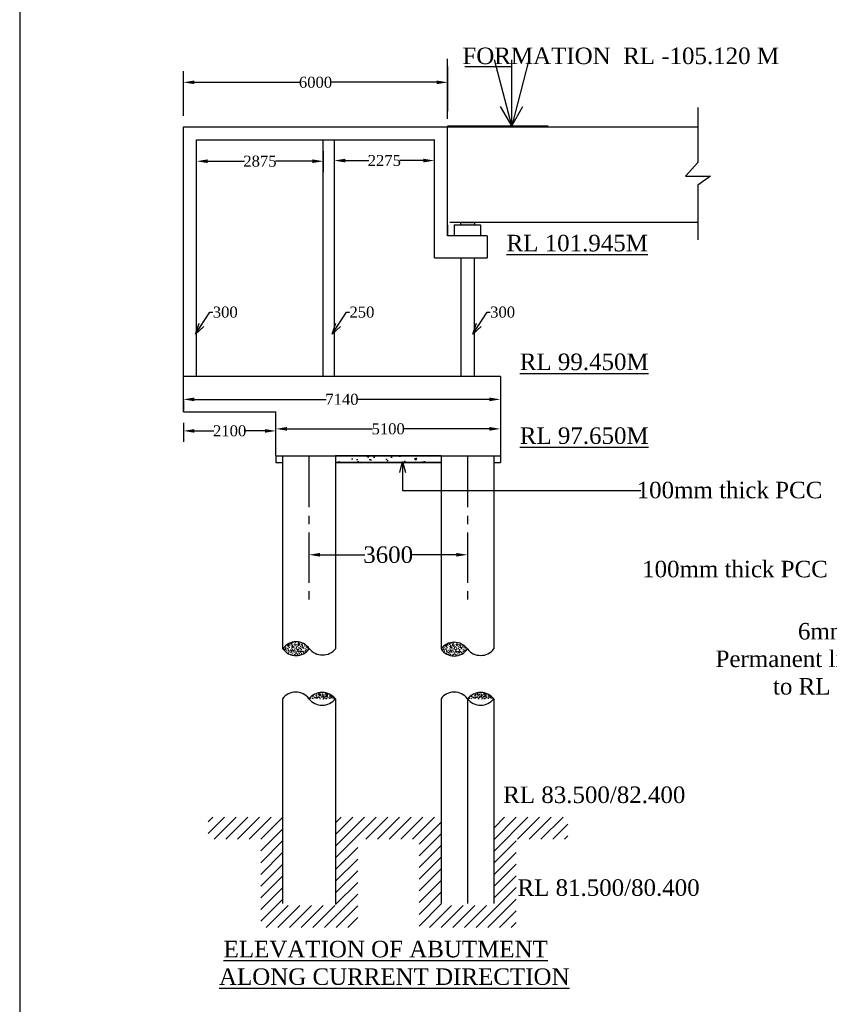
# Model space of a CAD drawing. Header units: millimetres. Extents: x 103078 to 25259364, y -3207472 to 3138455.
# Tile 3 of 12: x 8290281 to 8327058, y -1153028 to -1108325. Entities that reach past the tile are written whole.
import ezdxf

# ---------------------------------------------------------------- set-up
doc = ezdxf.new("R2010")
doc.units = ezdxf.units.MM
doc.header["$LTSCALE"] = 60
doc.header["$MEASUREMENT"] = 0
doc.linetypes.add('CENTER2', pattern=[28.575, 19.05, -3.175, 3.175, -3.175])
doc.styles.get("Standard").update_dxf_attribs({"font": 'times.ttf'})
doc.styles.add('style1', font='txt.shx', dxfattribs={"height": 1})
doc.dimstyles.get("Standard").update_dxf_attribs({"dimtxt": 400, "dimasz": 215, "dimexe": 0.18, "dimexo": 0.0625, "dimgap": 0.09, "dimtad": 0, "dimtih": 1, "dimtoh": 1, "dimdec": 0, "dimzin": 4, "dimdsep": 46, "dimtxsty": 'Standard', "dimblk": 'OPEN90', "dimcen": 0, "dimadec": 0, "dimazin": 1, "dimtfac": 1, "dimtdec": 0, "dimtix": 1, "dimtofl": 0, "dimtmove": 0, "dimatfit": 3, "dimldrblk": 'OPEN30', "dimfxl": 1, "dimtolj": 1, "dimtzin": 0, "dimarcsym": 0})

# ---------------------------------------------------------------- blocks, each defined once
blk = doc.blocks.new('*D154')
at = {"color": 0, "linetype": 'Continuous', "lineweight": -2, "ltscale": 2, "transparency": 16777216}
for p, q in [((8297719, -1112687), (8297719, -1110669)), ((8298219, -1111169), (8303010, -1111169)), ((8309219, -1111169), (8304428, -1111169))]:
    blk.add_line(p, q, dxfattribs=at)
for points in [[(8298219, -1111086), (8298219, -1111252), (8297719, -1111169)], [(8309219, -1111086), (8309219, -1111252), (8309719, -1111169)]]:
    blk.add_solid(points, dxfattribs=at)
at = {"layer": 'Defpoints', "color": 0, "linetype": 'Continuous', "lineweight": -2, "ltscale": 2, "transparency": 16777216}
for p in [(8309719, -1111169), (8297719, -1113187), (8309719, -1113187)]:
    blk.add_point(p, dxfattribs=at)
at = {"color": 0, "linetype": 'Continuous', "lineweight": -2, "ltscale": 2, "transparency": 16777216, "insert": (8303719, -1111169), "char_height": 500, "attachment_point": 5}
blk.add_mtext('\\A1;6000', dxfattribs=at)
blk = doc.blocks.new('*D155')
at = {"color": 0, "linetype": 'Continuous', "lineweight": -2, "ltscale": 2, "transparency": 16777216}
for p, q in [((8301919, -1127626), (8301919, -1126403)), ((8302419, -1126903), (8306312, -1126903)), ((8311619, -1126903), (8307727, -1126903))]:
    blk.add_line(p, q, dxfattribs=at)
for points in [[(8302419, -1126819), (8302419, -1126986), (8301919, -1126903)], [(8311619, -1126819), (8311619, -1126986), (8312119, -1126903)]]:
    blk.add_solid(points, dxfattribs=at)
at = {"layer": 'Defpoints', "color": 0, "linetype": 'Continuous', "lineweight": -2, "ltscale": 2, "transparency": 16777216}
for p in [(8312119, -1126903), (8301919, -1128126), (8312119, -1128126)]:
    blk.add_point(p, dxfattribs=at)
at = {"color": 0, "linetype": 'Continuous', "lineweight": -2, "ltscale": 2, "transparency": 16777216, "insert": (8307019, -1126903), "char_height": 500, "attachment_point": 5}
blk.add_mtext('\\A1;5100', dxfattribs=at)
blk = doc.blocks.new('*D156')
at = {"color": 0, "linetype": 'Continuous', "lineweight": -2, "ltscale": 2, "transparency": 16777216}
for p, q in [((8297719, -1126626), (8297719, -1127495)), ((8298219, -1126995), (8299102, -1126995)), ((8301419, -1126995), (8300536, -1126995))]:
    blk.add_line(p, q, dxfattribs=at)
for points in [[(8298219, -1126912), (8298219, -1127078), (8297719, -1126995)], [(8301419, -1126912), (8301419, -1127078), (8301919, -1126995)]]:
    blk.add_solid(points, dxfattribs=at)
at = {"layer": 'Defpoints', "color": 0, "linetype": 'Continuous', "lineweight": -2, "ltscale": 2, "transparency": 16777216}
for p in [(8297719, -1126126), (8301919, -1126126), (8301919, -1126995)]:
    blk.add_point(p, dxfattribs=at)
at = {"color": 0, "linetype": 'Continuous', "lineweight": -2, "ltscale": 2, "transparency": 16777216, "insert": (8299819, -1126995), "char_height": 500, "attachment_point": 5}
blk.add_mtext('\\A1;2100', dxfattribs=at)
blk = doc.blocks.new('*D157')
at = {"color": 0, "linetype": 'Continuous', "lineweight": -2, "ltscale": 2, "transparency": 16777216}
for p, q in [((8304569, -1114287), (8304569, -1115222)), ((8305069, -1114722), (8306138, -1114722)), ((8308619, -1114722), (8307550, -1114722))]:
    blk.add_line(p, q, dxfattribs=at)
for points in [[(8305069, -1114639), (8305069, -1114805), (8304569, -1114722)], [(8308619, -1114639), (8308619, -1114805), (8309119, -1114722)]]:
    blk.add_solid(points, dxfattribs=at)
at = {"layer": 'Defpoints', "color": 0, "linetype": 'Continuous', "lineweight": -2, "ltscale": 2, "transparency": 16777216}
for p in [(8304569, -1113787), (8309119, -1113787), (8309119, -1114722)]:
    blk.add_point(p, dxfattribs=at)
at = {"color": 0, "linetype": 'Continuous', "lineweight": -2, "ltscale": 2, "transparency": 16777216, "insert": (8306844, -1114722), "char_height": 500, "attachment_point": 5}
blk.add_mtext('\\A1;2275', dxfattribs=at)
blk = doc.blocks.new('*D158')
at = {"color": 0, "linetype": 'Continuous', "lineweight": -2, "ltscale": 2, "transparency": 16777216}
for p, q in [((8304069, -1114287), (8304069, -1115251)), ((8298819, -1114751), (8300488, -1114751)), ((8303569, -1114751), (8301900, -1114751))]:
    blk.add_line(p, q, dxfattribs=at)
for points in [[(8298819, -1114667), (8298819, -1114834), (8298319, -1114751)], [(8303569, -1114667), (8303569, -1114834), (8304069, -1114751)]]:
    blk.add_solid(points, dxfattribs=at)
at = {"layer": 'Defpoints', "color": 0, "linetype": 'Continuous', "lineweight": -2, "ltscale": 2, "transparency": 16777216}
for p in [(8298319, -1113787), (8304069, -1113787), (8298319, -1114751)]:
    blk.add_point(p, dxfattribs=at)
at = {"color": 0, "linetype": 'Continuous', "lineweight": -2, "ltscale": 2, "transparency": 16777216, "insert": (8301194, -1114751), "char_height": 500, "attachment_point": 5}
blk.add_mtext('\\A1;2875', dxfattribs=at)
blk = doc.blocks.new('*D153')
at = {"color": 0, "linetype": 'ByBlock', "lineweight": -2, "ltscale": 2, "transparency": 16777216}
for p, q in [((8303419, -1132618), (8303419, -1132618)), ((8303919, -1132618), (8305954, -1132618)), ((8310119, -1132618), (8308084, -1132618)), ((8310619, -1132618), (8310619, -1132618))]:
    blk.add_line(p, q, dxfattribs=at)
for points in [[(8303919, -1132535), (8303919, -1132701), (8303419, -1132618)], [(8310119, -1132535), (8310119, -1132701), (8310619, -1132618)]]:
    blk.add_solid(points, dxfattribs=at)
at = {"layer": 'Defpoints', "color": 0, "linetype": 'ByBlock', "lineweight": -2, "ltscale": 2, "transparency": 16777216}
for p in [(8303419, -1132618), (8310619, -1132618), (8310619, -1132618)]:
    blk.add_point(p, dxfattribs=at)
at = {"color": 0, "linetype": 'ByBlock', "lineweight": -2, "ltscale": 2, "transparency": 16777216, "insert": (8307019, -1132618), "char_height": 500, "attachment_point": 5}
blk.add_mtext('\\A1;{\\fTimes New Roman|b0|i0|c0|p18;\\H1.5x;3600}', dxfattribs=at)
blk = doc.blocks.new('*D214')
at = {"color": 0, "linetype": 'Continuous', "lineweight": -2, "ltscale": 2, "transparency": 16777216}
for p, q in [((8298219, -1125564), (8304208, -1125564)), ((8311619, -1125564), (8305631, -1125564)), ((8297719, -1125629), (8297719, -1126064))]:
    blk.add_line(p, q, dxfattribs=at)
for points in [[(8298219, -1125481), (8298219, -1125647), (8297719, -1125564)], [(8311619, -1125481), (8311619, -1125647), (8312119, -1125564)]]:
    blk.add_solid(points, dxfattribs=at)
at = {"layer": 'Defpoints', "color": 0, "linetype": 'Continuous', "lineweight": -2, "ltscale": 2, "transparency": 16777216}
for p in [(8297719, -1125129), (8312119, -1125129), (8312119, -1125564)]:
    blk.add_point(p, dxfattribs=at)
at = {"color": 0, "linetype": 'Continuous', "lineweight": -2, "ltscale": 2, "transparency": 16777216, "insert": (8304919, -1125564), "char_height": 500, "attachment_point": 5}
blk.add_mtext('\\A1;7140', dxfattribs=at)

msp = doc.modelspace()

# ---------------------------------------------------------------- hatches: boundary and pattern name
at = {"linetype": 'Continuous'}
h = msp.add_hatch(color=256, dxfattribs=at)
h.dxf.hatch_style = 1
h.paths.add_polyline_path([(8310939.1, -1117536.4), (8310299.1, -1117536.4), (8310299.1, -1117640.3), (8310939.1, -1117640.3)])
h = msp.add_hatch(color=256, dxfattribs=at)
h.dxf.hatch_style = 1
h.paths.add_polyline_path([(8310939.1, -1117536.5), (8310299.1, -1117536.5), (8310299.1, -1117640.4), (8310939.1, -1117640.4)])
at = {"linetype": 'Continuous', "lineweight": -2, "ltscale": 2}
h = msp.add_hatch(dxfattribs=at)
h.set_pattern_fill('AR-CONC', scale=150)
h.set_pattern_definition([(50, (34299.1, -43013.3), (1075.89027, -94.1282), [112.5, -1237.5]), (355, (34299.1, -43013.3), (-208.127, 1128.2882), [90, -990]), (100.451444, (34388.7, -43021.1), (867.76327, 1034.15999), [95.61029, -1051.71317]), (46.1842, (34299.1, -42713.3), (1600.862, -248.27892), [168.75, -1856.25]), (96.635635, (34432.5, -42734), (1401.99292, 1461.1779), [143.4155, -1577.57064]), (351.184164, (34299.1, -42713.3), (1401.99292, 1461.1779), [135, -1485]), (21, (34449.1, -42788.3), (895.36058, -603.92834), [112.5, -1237.5]), (326, (34449.1, -42788.3), (364.973, 1087.72507), [90, -990]), (71.451445, (34523.7, -42838.6), (1260.33357, 483.79673), [95.61029, -1051.71317]), (37.5, (34299.1, -43013.3), (18.239783, 499.34078), [0, -978, 0, -1005, 0, -993.75]), (7.5, (34299.1, -43013.3), (394.604306, 591.617568), [0, -573, 0, -955.5, 0, -378.75]), (327.5, (33964.6, -43013.3), (800.733654, -33.832308), [0, -375, 0, -1170, 0, -1552.5]), (317.5, (33814.6, -43013.3), (874.779254, 150.157473), [0, -487.5, 0, -777, 0, -1102.5])])
h.paths.add_polyline_path([(8309419.1, -1128126), (8304619.1, -1128126), (8304619.1, -1128426), (8309419.1, -1128426)])
h = msp.add_hatch(dxfattribs=at)
h.set_pattern_fill('AR-CONC', color=256, scale=30)
h.set_pattern_definition([(50, (318536.12, -450002.05), (215.1780548, -18.8256405), [22.5, -247.5]), (355, (318536.12, -450002.05), (-41.6254, 225.65764), [18, -198]), (100.4514445, (318554.05, -450003.62), (173.552654, 206.8319973), [19.1220576, -210.3426336]), (46.1842, (318536.12, -449942.05), (320.172399, -49.655784), [33.75, -371.25]), (96.6356355, (318562.8, -449946.2), (280.398584, 292.23558), [28.683103, -315.514128]), (351.184164, (318536.12, -449942.05), (280.398584, 292.23558), [27, -297]), (21, (318566.12, -449957.05), (179.0721156, -120.7856672), [22.5, -247.5]), (326, (318566.12, -449957.05), (72.9945996, 217.5450135), [18, -198]), (71.4514447, (318581.04, -449967.11), (252.066713, 96.759346), [19.122057, -210.3426336]), (37.5, (318536.12, -450002.05), (3.6479566, 99.86815615), [0, -195.6, 0, -201, 0, -198.75]), (7.5, (318536.12, -450002.05), (78.9208612, 118.3235136), [0, -114.6, 0, -191.1, 0, -75.75]), (327.5, (318469.22, -450002.05), (160.14673085, -6.7664615), [0, -75, 0, -234, 0, -310.5]), (317.5, (318439.22, -450002.05), (174.9558508, 30.0314947), [0, -97.5, 0, -155.4, 0, -220.5])])
h.paths.add_polyline_path([(8302235.3, -1136873.5, 0.537697), (8303435.3, -1136873.5, 0.500739)])
h = msp.add_hatch(dxfattribs=at)
h.set_pattern_fill('AR-CONC', color=256, scale=30)
h.set_pattern_definition([(50, (325719.91, -450022.34), (215.1780548, -18.8256405), [22.5, -247.5]), (355, (325719.91, -450022.34), (-41.6254, 225.65764), [18, -198]), (100.4514445, (325737.85, -450023.9), (173.552654, 206.8319973), [19.1220576, -210.3426336]), (46.1842, (325719.91, -449962.34), (320.172399, -49.655784), [33.75, -371.25]), (96.6356355, (325746.6, -449966.47), (280.398584, 292.23558), [28.683103, -315.514128]), (351.184164, (325719.9, -449962.34), (280.398584, 292.23558), [27, -297]), (21, (325749.91, -449977.34), (179.0721156, -120.7856672), [22.5, -247.5]), (326, (325749.91, -449977.34), (72.9945996, 217.5450135), [18, -198]), (71.4514447, (325764.84, -449987.4), (252.066713, 96.759346), [19.122057, -210.3426336]), (37.5, (325719.914, -450022.34), (3.6479566, 99.86815615), [0, -195.6, 0, -201, 0, -198.75]), (7.5, (325719.91, -450022.34), (78.9208612, 118.3235136), [0, -114.6, 0, -191.1, 0, -75.75]), (327.5, (325653.014, -450022.34), (160.14673085, -6.7664615), [0, -75, 0, -234, 0, -310.5]), (317.5, (325623.01, -450022.34), (174.9558508, 30.0314947), [0, -97.5, 0, -155.4, 0, -220.5])])
h.paths.add_polyline_path([(8309419.1, -1136893.8, 0.537697), (8310619.1, -1136893.8, 0.500739)])
h = msp.add_hatch(dxfattribs=at)
h.set_pattern_fill('AR-CONC', color=256, scale=30)
h.set_pattern_definition([(50, (318519.91, -449723.27), (215.1780548, -18.8256405), [22.5, -247.5]), (355, (318519.91, -449723.27), (-41.6254, 225.65764), [18, -198]), (100.4514445, (318537.85, -449724.84), (173.552654, 206.8319973), [19.1220576, -210.3426336]), (46.1842, (318519.91, -449663.27), (320.172399, -49.655784), [33.75, -371.25]), (96.6356355, (318546.6, -449667.4), (280.398584, 292.23558), [28.683103, -315.514128]), (351.184164, (318519.9, -449663.27), (280.398584, 292.23558), [27, -297]), (21, (318549.91, -449678.27), (179.0721156, -120.7856672), [22.5, -247.5]), (326, (318549.91, -449678.27), (72.9945996, 217.5450135), [18, -198]), (71.4514447, (318564.84, -449688.34), (252.066713, 96.759346), [19.122057, -210.3426336]), (37.5, (318519.914, -449723.275), (3.6479566, 99.86815615), [0, -195.6, 0, -201, 0, -198.75]), (7.5, (318519.91, -449723.27), (78.9208612, 118.3235136), [0, -114.6, 0, -191.1, 0, -75.75]), (327.5, (318453.014, -449723.275), (160.14673085, -6.7664615), [0, -75, 0, -234, 0, -310.5]), (317.5, (318423.01, -449723.27), (174.9558508, 30.0314947), [0, -97.5, 0, -155.4, 0, -220.5])])
h.paths.add_polyline_path([(8303419.1, -1139156.6), (8304619.1, -1139156.6, 0.4717317)])
h = msp.add_hatch(dxfattribs=at)
h.set_pattern_fill('AR-CONC', color=256, scale=30)
h.set_pattern_definition([(50, (325719.91, -449723.27), (215.1780548, -18.8256405), [22.5, -247.5]), (355, (325719.91, -449723.27), (-41.6254, 225.65764), [18, -198]), (100.4514445, (325737.85, -449724.84), (173.552654, 206.8319973), [19.1220576, -210.3426336]), (46.1842, (325719.91, -449663.27), (320.172399, -49.655784), [33.75, -371.25]), (96.6356355, (325746.6, -449667.4), (280.398584, 292.23558), [28.683103, -315.514128]), (351.184164, (325719.9, -449663.27), (280.398584, 292.23558), [27, -297]), (21, (325749.91, -449678.27), (179.0721156, -120.7856672), [22.5, -247.5]), (326, (325749.91, -449678.27), (72.9945996, 217.5450135), [18, -198]), (71.4514447, (325764.84, -449688.34), (252.066713, 96.759346), [19.122057, -210.3426336]), (37.5, (325719.914, -449723.275), (3.6479566, 99.86815615), [0, -195.6, 0, -201, 0, -198.75]), (7.5, (325719.91, -449723.27), (78.9208612, 118.3235136), [0, -114.6, 0, -191.1, 0, -75.75]), (327.5, (325653.014, -449723.275), (160.14673085, -6.7664615), [0, -75, 0, -234, 0, -310.5]), (317.5, (325623.01, -449723.27), (174.9558508, 30.0314947), [0, -97.5, 0, -155.4, 0, -220.5])])
h.paths.add_polyline_path([(8310619.1, -1139156.6), (8311819.1, -1139156.6, 0.4717317)])
at = {"linetype": 'Continuous'}
h = msp.add_hatch(dxfattribs=at)
h.set_pattern_fill('ANSI31', color=256, scale=3000)
h.set_pattern_definition([(45, (3445888.33, -8151.8), (-265.165043, 265.165043), [])])
h.paths.add_polyline_path([(8302233.5, -1144537.3), (8298845.2, -1144537.3), (8298845.2, -1145537.3), (8301233.5, -1145537.3), (8301233.5, -1149537.3), (8305633.5, -1149537.3), (8305633.5, -1145537.3), (8308433.5, -1145537.3), (8308433.5, -1149537.3), (8312033.5, -1149537.3), (8312033.5, -1144537.3), (8311833.5, -1144537.3), (8311833.5, -1148537.3), (8309433.5, -1148537.3), (8309433.5, -1144537.3), (8304633.5, -1144537.3), (8304633.5, -1148537.3), (8302233.5, -1148537.3)])
h.paths.add_polyline_path([(8315184.7, -1144537.3), (8312033.5, -1144537.3), (8312033.5, -1149537.3), (8312833.5, -1149537.3), (8312833.5, -1145537.3), (8315184.7, -1145537.3)])

# ---------------------------------------------------------------- linework, layer by layer
for p, q in [((8290280.6, -1056175.2), (8290280.6, -1181503.4)), ((8309719.1, -1112824.9), (8309719.1, -1110107.9)), ((8309719.1, -1110448.4), (8309719.1, -1112481.4)), ((8312631, -1113140.9), (8312121.7, -1112262.3)), ((8312631, -1113140.9), (8313140.2, -1112262.3)), ((8321087.5, -1112306.1), (8321087.5, -1114814.7)), ((8297719.1, -1126126), (8297719.1, -1113186.5)), ((8297719.1, -1113186.5), (8309719.1, -1113186.5)), ((8309119.1, -1113186.4), (8309719.1, -1113186.4)), ((8309719.1, -1113140.9), (8314282.6, -1113140.9)), ((8309719.1, -1117436.3), (8309719.1, -1113186.4)), ((8309719.1, -1113186.5), (8321087.5, -1113186.5)), ((8309719.1, -1118136.3), (8309719.1, -1113186.5)), ((8298319.1, -1124526), (8298319.1, -1113786.5)), ((8298319.1, -1113786.5), (8309119.1, -1113786.5)), ((8304069.1, -1124526), (8304069.1, -1113786.5)), ((8304569.1, -1113786.5), (8304569.1, -1124526)), ((8309119.1, -1119136.4), (8309119.1, -1113786.5)), ((8321087.5, -1114814.7), (8320521.9, -1115431.8)), ((8320521.9, -1115431.8), (8321663.6, -1115431.8)), ((8321663.6, -1115431.8), (8321087.5, -1115835.6)), ((8321087.5, -1115835.6), (8321087.5, -1118325.6)), ((8321087.5, -1117536.4), (8309819.1, -1117536.4)), ((8310299.1, -1117536.3), (8310299.1, -1117640.3)), ((8310299.1, -1117536.4), (8310299.1, -1117640.4)), ((8310939.1, -1117536.3), (8310939.1, -1117640.3)), ((8310939.1, -1117536.4), (8310939.1, -1117640.4)), ((8310019.1, -1117636.3), (8311219.1, -1117636.3)), ((8310299.1, -1117640.3), (8310939.1, -1117640.3)), ((8310299.1, -1117640.4), (8310939.1, -1117640.4)), ((8310469.1, -1117640.3), (8310939.1, -1117640.3)), ((8310469.1, -1117640.4), (8310939.1, -1117640.4)), ((8311519.1, -1118136.3), (8309719.1, -1118136.3)), ((8309119.1, -1119136.4), (8311519.1, -1119136.4)), ((8310319.1, -1119136.4), (8310319.1, -1124526)), ((8310919.1, -1119136.4), (8310919.1, -1124526)), ((8312119.1, -1124526), (8297719.1, -1124526)), ((8312119.1, -1124526), (8312119.1, -1128126)), ((8297719.1, -1126126), (8301919.1, -1126126)), ((8301919.1, -1128126), (8301919.1, -1126126)), ((8302219.1, -1128126), (8302219.1, -1136893.8)), ((8304619.1, -1128126), (8304619.1, -1136893.8)), ((8309419.1, -1128126), (8304619.1, -1128126)), ((8309419.1, -1128126), (8309419.1, -1136893.8)), ((8311819.1, -1128126), (8311819.1, -1136893.8)), ((8301919.1, -1128426), (8302219.1, -1128426)), ((8309419.1, -1128426), (8304619.1, -1128426)), ((8304619.1, -1128426), (8309419.1, -1128426)), ((8304619.1, -1129576.4), (8304619.1, -1129615.7)), ((8302219.1, -1139156.6), (8302219.1, -1148457)), ((8304619.1, -1139156.6), (8304619.1, -1148457)), ((8309419.1, -1139156.6), (8309419.1, -1148457)), ((8310619.1, -1139156.6), (8310619.1, -1148457)), ((8311819.1, -1139156.6), (8311819.1, -1148457))]:
    msp.add_line(p, q, dxfattribs=at)
at = {"linetype": 'CENTER2', "ltscale": 2}
for p, q in [((8309719.1, -1117640.4), (8309719.1, -1118136.3)), ((8310019.1, -1117636.3), (8310019.1, -1118136.3)), ((8311219.1, -1117636.3), (8311219.1, -1118136.3)), ((8311519.1, -1118136.3), (8311519.1, -1119136.4)), ((8303419.1, -1128176), (8303419.1, -1134794.4)), ((8310619.1, -1128176), (8310619.1, -1134794.4))]:
    msp.add_line(p, q, dxfattribs=at)
at = {"color": 7, "linetype": 'Continuous', "lineweight": -2, "ltscale": 2}
for p, q in [((8301919.1, -1128126), (8312119.1, -1128126)), ((8312119.1, -1128126), (8312119.1, -1128426)), ((8311819.1, -1128426), (8312119.1, -1128426))]:
    msp.add_line(p, q, dxfattribs=at)
at = {"linetype": 'Continuous', "lineweight": -2, "ltscale": 2}
for p, q in [((8301919.1, -1128126), (8301919.1, -1128426)), ((8302219.1, -1136893.8), (8302249.2, -1136893.8)), ((8303421.4, -1136893.8), (8303451.5, -1136893.8))]:
    msp.add_line(p, q, dxfattribs=at)
for centre, radius, start, end in [((8304035.3, -1130089.9), 777.5, 39.49052, 41.33297), ((8304035.3, -1129132.7), 757.7, 320.39905, 322.36276), ((8302835.3, -1137322.4), 749.3, 36.80217, 143.19783), ((8302835.3, -1137322.4), 749.3, 36.80217, 143.19783), ((8310019.1, -1137342.7), 749.3, 36.80217, 143.19783), ((8310019.1, -1137342.7), 749.3, 36.80217, 143.19783), ((8304035.3, -1136410.9), 757.7, 217.63724, 322.36276), ((8311219.1, -1136431.1), 757.7, 217.63724, 322.36276), ((8302819.1, -1139605.5), 749.3, 36.80217, 143.19783), ((8302819.1, -1139605.5), 749.3, 36.80217, 143.19783), ((8304019.1, -1139651), 777.5, 39.49052, 140.50948), ((8310019.1, -1139605.5), 749.3, 36.80217, 143.19783), ((8311219.1, -1139651), 777.5, 39.49052, 140.50948), ((8304019.1, -1138693.9), 757.7, 217.63724, 322.36276), ((8311219.1, -1138693.9), 757.7, 217.63724, 322.36276)]:
    msp.add_arc(centre, radius, start, end, dxfattribs=at)
at = {"linetype": 'Continuous'}
for centre in [(8302835.3, -1136476.9), (8310019.1, -1136497.2)]:
    msp.add_arc(centre, 719.2, 213.46643, 326.53357, dxfattribs=at)

# ---------------------------------------------------------------- texts
at = {"linetype": 'Continuous', "insert": (8310391.6, -1109591.9), "char_height": 750, "attachment_point": 1}
msp.add_mtext('{\\fTimes New Roman|b0|i0|c0|p18;FORMATION  RL -105.120 M}', dxfattribs=at)
at = {"linetype": 'Continuous'}
for s, insert, char_height, width, attachment_point in [(' {\\H0.75x;\\LRL 101.945M}', (8312020.4, -1118092.4), 1000, 11580.841, 1), ('{\\fTimes New Roman|b0|i0|c0|p18; \\H0.75x;\\LRL 99.450M}', (8312620.4, -1123482), 1000, 11580.841, 1), ('{\\fTimes New Roman|b0|i0|c0|p18; \\H0.75x;\\LRL 97.650M}', (8312620.4, -1126834.5), 1000, 11580.841, 1), ('100mm thick PCC', (8326741.3, -1129684), 750, 8975.682, 6), ('100mm thick PCC', (8326989.5, -1133272.3), 750, 8975.682, 6), ('6mm thick Permanent liner up to RL 92.500', (8330510.1, -1137348), 750, 8975.682, 6), ('{\\fTimes New Roman|b0|i0|c0|p18; \\H0.75x;RL 83.500/82.400}', (8311865.9, -1143139.1), 1000, 11580.841, 1), ('{\\fTimes New Roman|b0|i0|c0|p18;RL 81.500/80.400}', (8312892.4, -1147353.9), 750, 10878.001, 1)]:
    msp.add_mtext(s, dxfattribs=dict(at, insert=insert, char_height=char_height, width=width, attachment_point=attachment_point))
at = {"linetype": 'Continuous', "lineweight": -2, "ltscale": 2, "char_height": 500, "attachment_point": 4}
for s, insert in [('300', (8299051.8, -1121603)), ('250', (8305259.8, -1121603)), ('300', (8311651.8, -1121603))]:
    msp.add_mtext(s, dxfattribs=dict(at, insert=insert))
at = {"linetype": 'Continuous', "insert": (8299334.6, -1150145.6), "char_height": 480, "width": 22678.698, "attachment_point": 1, "style": 'style1'}
msp.add_mtext('{\\fTimes New Roman|b0|i0|c0|p18;\\H1.1574x;\\L \\H1.35001x;ELEVATION OF ABUTMENT  \\PALONG CURRENT DIRECTION  }', dxfattribs=at)

# ---------------------------------------------------------------- dimensions: what is measured, and where the dimension line sits
at = {"linetype": 'Continuous', "lineweight": -2, "ltscale": 2}
for base, p1, p2, text, picture, middle in [((8309719.1, -1111169.2), (8297719.1, -1113186.5), (8309719.1, -1113186.5), '6000', '*D154', (8303719.1, -1111169.2)), ((8298319.1, -1114750.7), (8304069.1, -1113786.5), (8298319.1, -1113786.5), '2875', '*D158', (8301194.1, -1114750.7)), ((8309119.1, -1114722), (8304569.1, -1113786.5), (8309119.1, -1113786.5), '2275', '*D157', (8306844.1, -1114722)), ((8312119.1, -1125563.9), (8297719.1, -1125129), (8312119.1, -1125129), '7140', '*D214', (8304919.1, -1125563.9)), ((8301919.1, -1126995.1), (8297719.1, -1126126), (8301919.1, -1126126), '2100', '*D156', (8299819.1, -1126995.1)), ((8312119.1, -1126902.7), (8301919.1, -1128126), (8312119.1, -1128126), '5100', '*D155', (8307019.1, -1126902.7))]:
    dim = msp.add_linear_dim(base=base, p1=p1, p2=p2, text=text, dimstyle='Standard', override={"dimtxt": 500, "dimasz": 500, "dimexe": 500, "dimexo": 500, "dimse2": 1, "dimfxl": 300}, dxfattribs=at)
    dim.commit()
    dim.dimension.update_dxf_attribs({"geometry": picture, "text_midpoint": middle})
at = {"linetype": 'ByBlock', "lineweight": -2, "ltscale": 2}
dim = msp.add_linear_dim(base=(8310619.1, -1132618.1), p1=(8303419.1, -1132618.1), p2=(8310619.1, -1132618.1), text='{\\fTimes New Roman|b0|i0|c0|p18;\\H1.5x;3600}', dimstyle='Standard', override={"dimtxt": 500, "dimasz": 500, "dimfxl": 300}, dxfattribs=at)
dim.commit()
dim.dimension.update_dxf_attribs({"geometry": '*D153', "text_midpoint": (8307019.1, -1132618.1)})

# ---------------------------------------------------------------- leaders
at = {"linetype": 'Continuous'}
msp.add_leader([(8312631, -1113140.9), (8312631, -1110458.1), (8310493.8, -1110458.1)], dimstyle='Standard', override={"dimtxt": 500, "dimasz": 3000, "dimfxl": 300}, dxfattribs=at)
at = {"linetype": 'Continuous', "lineweight": -2, "ltscale": 2, "annotation_type": 0, "has_hookline": 1, "hookline_direction": 0}
for points, text_width in [([(8298267.7, -1122599.8), (8298910.9, -1121603), (8299051.8, -1121603)], 1051.2), ([(8304475.6, -1122599.8), (8305118.8, -1121603), (8305259.7, -1121603)], 1065.2), ([(8310867.7, -1122599.8), (8311510.8, -1121603), (8311651.7, -1121603)], 1051.2)]:
    msp.add_leader(points, dimstyle='Standard', override={"dimtxt": 500, "dimasz": 500, "dimexe": 500, "dimexo": 500, "dimse2": 1, "dimfxl": 300}, dxfattribs=dict(at, text_width=text_width))
at = {"linetype": 'Continuous', "lineweight": -2, "ltscale": 2}
msp.add_leader([(8307671.2, -1128385.1), (8307671.2, -1129706.7), (8318499.4, -1129706.7)], dimstyle='Standard', override={"dimtxt": 500, "dimasz": 500, "dimfxl": 300}, dxfattribs=at)

doc.saveas('drawing.dxf')
